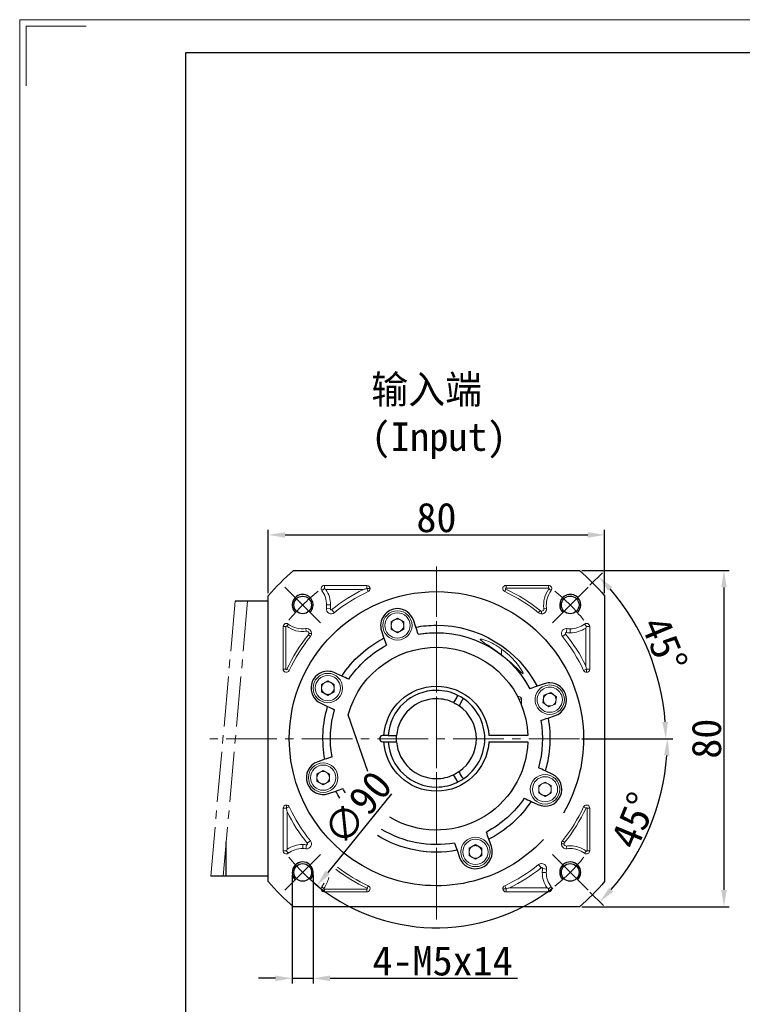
# Model space of a CAD drawing. Header units: millimetres. Extents: x 7456 to 8119, y -872 to -403.
# Tile 2 of 9: x 7456 to 7628, y -637 to -403. Entities that reach past the tile are written whole.
import ezdxf

# ---------------------------------------------------------------- set-up
doc = ezdxf.new("R2010")
doc.units = ezdxf.units.MM
doc.header["$PDSIZE"] = -5
doc.linetypes.add('ACAD_ISO10W100', pattern=[18, 12, -3, 0, -3])
doc.linetypes.add('点画线', pattern=[18, 12, -2, 2, -2])
doc.layers.get('0').update_dxf_attribs({"lineweight": 18})
doc.layers.get('Defpoints').update_dxf_attribs({"lineweight": 18})
for name, color, linetype, lineweight in [('7中心线层', 7, '点画线', 18), ('中性线', 1, 'ACAD_ISO10W100', 15), ('图框_外框线', 7, 'Continuous', 18), ('尺寸线', 7, 'Continuous', 25), ('尺寸线层', 3, 'Continuous', 18), ('粗实线', 7, 'Continuous', 40)]:
    doc.layers.add(name, color=color, linetype=linetype, lineweight=lineweight)
doc.styles.add('工程字', font='txt')
doc.dimstyles.new('ISO-25', dxfattribs={"dimtxt": 7, "dimasz": 4, "dimexe": 1.25, "dimexo": 0.625, "dimtad": 1, "dimtxsty": '工程字', "dimcen": 2, "dimdle": 8, "dimadec": 0, "dimazin": 0, "dimtfac": 1, "dimtmove": 0, "dimatfit": 3, "dimfxl": 1, "dimarcsym": 0})

# ---------------------------------------------------------------- blocks, each defined once
blk = doc.blocks.new('*D87')
at = {"layer": 'Defpoints', "color": 0}
for p in [(7594.99, -525.68), (7514.99, -540.16), (7594.99, -540.16)]:
    blk.add_point(p, dxfattribs=at)
at = {"layer": '尺寸线层', "color": 0, "lineweight": -2}
for p, q in [((7514.99, -539.53), (7514.99, -524.43)), ((7594.99, -539.53), (7594.99, -524.43)), ((7518.99, -525.68), (7590.99, -525.68))]:
    blk.add_line(p, q, dxfattribs=at)
at = {"layer": '尺寸线层', "color": 0}
for points in [[(7518.99, -525.02), (7518.99, -526.35), (7514.99, -525.68)], [(7590.99, -526.35), (7590.99, -525.02), (7594.99, -525.68)]]:
    blk.add_solid(points, dxfattribs=at)
at = {"layer": '尺寸线层', "color": 0, "insert": (7554.99, -521.56), "char_height": 7, "attachment_point": 5, "style": '工程字'}
blk.add_mtext('\\A1;80', dxfattribs=at)
blk = doc.blocks.new('*D88')
at = {"layer": 'Defpoints', "color": 0}
for p in [(7588.99, -534.16), (7588.99, -614.16), (7623.38, -614.16)]:
    blk.add_point(p, dxfattribs=at)
at = {"layer": '尺寸线层', "color": 0, "lineweight": -2}
for p, q in [((7589.61, -534.16), (7624.63, -534.16)), ((7623.38, -538.16), (7623.38, -610.16)), ((7589.61, -614.16), (7624.63, -614.16))]:
    blk.add_line(p, q, dxfattribs=at)
at = {"layer": '尺寸线层', "color": 0}
for points in [[(7624.04, -538.16), (7622.71, -538.16), (7623.38, -534.16)], [(7622.71, -610.16), (7624.04, -610.16), (7623.38, -614.16)]]:
    blk.add_solid(points, dxfattribs=at)
at = {"layer": '尺寸线层', "color": 0, "insert": (7619.25, -574.16), "char_height": 7, "attachment_point": 5, "rotation": 90, "style": '工程字'}
blk.add_mtext('\\A1;80', dxfattribs=at)
blk = doc.blocks.new('*D89')
at = {"layer": 'Defpoints', "color": 0}
for p in [(7583.38, -539.25), (7526.59, -609.07)]:
    blk.add_point(p, dxfattribs=at)
at = {"layer": '尺寸线层', "color": 0, "lineweight": -2}
blk.add_line((7544.29, -587.31), (7529.12, -605.97), dxfattribs=at)
blk.add_arc((7554.99, -574.16), 45, 229.2889, 307.9622, dxfattribs=at)
at = {"layer": '尺寸线层', "color": 0}
blk.add_solid([(7528.6, -605.55), (7529.63, -606.39), (7526.59, -609.07)], dxfattribs=at)
at = {"layer": '尺寸线层', "color": 0, "insert": (7536.22, -590.7), "char_height": 7, "attachment_point": 5, "rotation": 50.8805, "style": '工程字'}
blk.add_mtext('∅90', dxfattribs=at)
blk = doc.blocks.new('*D90')
at = {"layer": 'Defpoints', "color": 0}
for p in [(7591.05, -538.1), (7582.56, -546.58), (7607.69, -560.04), (7501.07, -574.16), (7588.99, -574.16)]:
    blk.add_point(p, dxfattribs=at)
at = {"layer": '尺寸线层', "color": 0, "lineweight": -2}
for p, q in [((7591.49, -537.65), (7594.45, -534.69)), ((7589.61, -574.16), (7610.8, -574.16))]:
    blk.add_line(p, q, dxfattribs=at)
blk.add_arc((7554.99, -574.16), 54.56, 4.2014, 40.7986, dxfattribs=at)
at = {"layer": '尺寸线层', "color": 0}
for points in [[(7596.78, -538.05), (7595.8, -538.96), (7593.57, -535.58)], [(7608.73, -570.19), (7610.07, -570.14), (7609.55, -574.16)]]:
    blk.add_solid(points, dxfattribs=at)
at = {"layer": '尺寸线层', "color": 0, "insert": (7609.2, -551.7), "char_height": 7, "attachment_point": 5, "rotation": 292.5, "style": '工程字'}
blk.add_mtext('45%%d', dxfattribs=at)
blk = doc.blocks.new('*D91')
at = {"layer": 'Defpoints', "color": 0}
for p in [(7501.07, -574.16), (7588.99, -574.16), (7582.56, -601.74), (7602.57, -601.63), (7591.05, -610.22)]:
    blk.add_point(p, dxfattribs=at)
at = {"layer": '尺寸线层', "color": 0, "lineweight": -2}
for p, q in [((7589.61, -574.16), (7611.18, -574.16)), ((7591.49, -610.66), (7594.72, -613.89))]:
    blk.add_line(p, q, dxfattribs=at)
blk.add_arc((7554.99, -574.16), 54.94, 319.1722, 355.8278, dxfattribs=at)
at = {"layer": '尺寸线层', "color": 0}
for points in [[(7610.45, -578.18), (7609.12, -578.13), (7609.93, -574.16)], [(7596.07, -609.63), (7597.05, -610.53), (7593.84, -613.01)]]:
    blk.add_solid(points, dxfattribs=at)
at = {"layer": '尺寸线层', "color": 0, "insert": (7601.94, -593.61), "char_height": 7, "attachment_point": 5, "rotation": 67.5, "style": '工程字'}
blk.add_mtext('45%%d', dxfattribs=at)
blk = doc.blocks.new('*D96')
at = {"layer": 'Defpoints', "color": 0}
for p in [(7520.67, -605.97), (7525.67, -605.97), (7525.67, -631.18)]:
    blk.add_point(p, dxfattribs=at)
at = {"layer": '尺寸线层', "color": 0, "lineweight": -2}
for p, q in [((7520.67, -606.6), (7520.67, -632.43)), ((7525.67, -606.6), (7525.67, -632.43)), ((7516.67, -631.18), (7512.67, -631.18)), ((7520.67, -631.18), (7525.67, -631.18)), ((7529.67, -631.18), (7574.26, -631.18))]:
    blk.add_line(p, q, dxfattribs=at)
at = {"layer": '尺寸线层', "color": 0}
for points in [[(7516.67, -631.85), (7516.67, -630.51), (7520.67, -631.18)], [(7529.67, -630.51), (7529.67, -631.85), (7525.67, -631.18)]]:
    blk.add_solid(points, dxfattribs=at)
at = {"layer": '尺寸线层', "color": 0, "insert": (7556.46, -627.06), "char_height": 7, "attachment_point": 5, "style": '工程字'}
blk.add_mtext('4-M5x14', dxfattribs=at)

msp = doc.modelspace()

# ---------------------------------------------------------------- linework, layer by layer
for p, q in [((7528.3231, -538.4594), (7527.7098, -538.9208)), ((7538.4258, -537.6919), (7528.3231, -537.6919)), ((7528.3231, -538.4594), (7528.3231, -537.6919)), ((7528.6746, -538.6408), (7537.6231, -538.6408)), ((7538.4258, -538.4594), (7538.4258, -537.6919)), ((7538.4258, -538.4594), (7539.1933, -538.4594)), ((7538.4258, -538.4594), (7538.7488, -539.1556)), ((7571.4897, -538.5802), (7571.2228, -539.1556)), ((7581.6485, -537.6919), (7571.5458, -537.6919)), ((7571.5458, -538.3261), (7571.5458, -537.6919)), ((7571.5458, -538.3261), (7581.6485, -538.3261)), ((7581.6485, -538.3261), (7581.6485, -537.6919)), ((7581.755, -538.5395), (7582.2618, -538.9208)), ((7529.7392, -543.2449), (7528.7991, -543.1154)), ((7528.8523, -542.3395), (7529.8012, -542.3395)), ((7530.0933, -543.4445), (7530.6908, -544.1817)), ((7580.5441, -543.202), (7581.1724, -543.1154)), ((7544.2071, -546.346), (7545.7071, -545.48)), ((7545.7071, -545.48), (7547.2071, -546.346)), ((7579.6801, -543.689), (7579.2808, -544.1817)), ((7580.0159, -543.808), (7580.0159, -544.4422)), ((7518.5183, -547.4967), (7518.5183, -557.5994)), ((7519.1525, -547.4967), (7518.5183, -547.4967)), ((7519.1525, -557.5994), (7519.1525, -547.4967)), ((7519.3659, -547.3902), (7519.7472, -546.8834)), ((7524.0284, -548.601), (7523.9419, -547.9727)), ((7544.2071, -548.0781), (7544.2071, -546.346)), ((7545.7071, -548.9441), (7544.2071, -548.0781)), ((7547.2071, -548.0781), (7545.7071, -548.9441)), ((7547.2071, -546.346), (7547.2071, -548.0781)), ((7554.9858, -548.9431), (7554.9858, -547.1594)), ((7585.9002, -548.9127), (7586.0297, -547.9727)), ((7586.8056, -548.0259), (7586.8056, -548.9748)), ((7590.6858, -547.4967), (7590.2244, -546.8834)), ((7590.5044, -547.8482), (7590.5044, -556.7966)), ((7590.6858, -547.4967), (7591.4533, -547.4967)), ((7591.4533, -557.5994), (7591.4533, -547.4967)), ((7524.5154, -549.465), (7525.0082, -549.8643)), ((7524.6344, -549.1293), (7525.2686, -549.1293)), ((7554.9858, -549.6594), (7554.9858, -551.1594)), ((7585.7006, -549.2669), (7584.9634, -549.8643)), ((7570.4858, -554.2147), (7570.4858, -552.8352)), ((7519.1525, -557.5994), (7518.5183, -557.5994)), ((7590.6858, -557.5994), (7589.9896, -557.9223)), ((7590.6858, -557.5994), (7591.4533, -557.5994)), ((7590.6858, -557.5994), (7590.6858, -558.3668)), ((7519.4067, -557.6554), (7519.982, -557.9223)), ((7527.656, -561.2487), (7529.156, -560.3827)), ((7527.656, -562.9808), (7527.656, -561.2487)), ((7529.156, -560.3827), (7530.656, -561.2487)), ((7530.656, -561.2487), (7530.656, -562.9808)), ((7529.156, -563.8468), (7527.656, -562.9808)), ((7530.656, -562.9808), (7529.156, -563.8468)), ((7574.3007, -564.1594), (7574.6108, -564.1594)), ((7580.3323, -565.542), (7580.5599, -563.825)), ((7580.5599, -563.825), (7582.1607, -563.1636)), ((7582.1607, -563.1636), (7583.5339, -564.2193)), ((7583.5339, -564.2193), (7583.3062, -565.9363)), ((7574.6117, -564.7844), (7575.2358, -564.7844)), ((7575.2358, -566.2222), (7575.2358, -564.7844)), ((7581.7054, -566.5977), (7580.3323, -565.542)), ((7583.3062, -565.9363), (7581.7054, -566.5977)), ((7526.5385, -582.572), (7528.0385, -581.706)), ((7526.5385, -584.3041), (7526.5385, -582.572)), ((7528.0385, -581.706), (7529.5385, -582.572)), ((7529.5385, -582.572), (7529.5385, -584.3041)), ((7528.0385, -585.1701), (7526.5385, -584.3041)), ((7529.5385, -584.3041), (7528.0385, -585.1701)), ((7579.3156, -585.3379), (7580.8156, -584.4719)), ((7579.3156, -587.07), (7579.3156, -585.3379)), ((7580.8156, -584.4719), (7582.3156, -585.3379)), ((7582.3156, -585.3379), (7582.3156, -587.07)), ((7580.8156, -587.936), (7579.3156, -587.07)), ((7582.3156, -587.07), (7580.8156, -587.936)), ((7519.2858, -590.7193), (7519.2858, -589.9519)), ((7519.2858, -590.7193), (7519.982, -590.3964)), ((7590.5649, -590.6633), (7589.9896, -590.3964)), ((7518.5183, -590.7193), (7518.5183, -600.822)), ((7519.2858, -590.7193), (7518.5183, -590.7193)), ((7519.4672, -600.4705), (7519.4672, -591.5221)), ((7590.819, -590.7193), (7591.4533, -590.7193)), ((7590.819, -590.7193), (7590.819, -600.822)), ((7591.4533, -600.822), (7591.4533, -590.7193)), ((7554.9858, -598.6594), (7554.9858, -597.1594)), ((7523.166, -600.2928), (7523.166, -599.3439)), ((7524.0713, -599.406), (7523.9419, -600.346)), ((7524.271, -599.0518), (7525.0082, -598.4544)), ((7562.7645, -600.2406), (7564.2645, -599.3746)), ((7564.2645, -599.3746), (7565.7645, -600.2406)), ((7585.3372, -599.1894), (7584.7029, -599.1894)), ((7585.4561, -598.8537), (7584.9634, -598.4544)), ((7585.9432, -599.7177), (7586.0297, -600.346)), ((7519.2858, -600.822), (7518.5183, -600.822)), ((7519.2858, -600.822), (7519.7472, -601.4353)), ((7562.7645, -601.9727), (7562.7645, -600.2406)), ((7564.2645, -602.8387), (7562.7645, -601.9727)), ((7565.7645, -601.9727), (7564.2645, -602.8387)), ((7565.7645, -600.2406), (7565.7645, -601.9727)), ((7590.6057, -600.9285), (7590.2244, -601.4353)), ((7590.819, -600.822), (7591.4533, -600.822)), ((7579.8782, -604.8742), (7579.2808, -604.137)), ((7581.1193, -605.9792), (7580.1704, -605.9792)), ((7580.2324, -605.0738), (7581.1724, -605.2033)), ((7538.4819, -609.7385), (7538.7488, -609.1631)), ((7571.5458, -609.8594), (7571.2228, -609.1631)), ((7528.2166, -609.7792), (7527.7098, -609.3979)), ((7528.3231, -609.9926), (7528.3231, -610.6268)), ((7538.4258, -609.9926), (7528.3231, -609.9926)), ((7528.3231, -610.6268), (7538.4258, -610.6268)), ((7538.4258, -609.9926), (7538.4258, -610.6268)), ((7571.5458, -609.8594), (7570.7783, -609.8594)), ((7571.5458, -609.8594), (7571.5458, -610.6268)), ((7571.5458, -610.6268), (7581.6485, -610.6268)), ((7581.2969, -609.6779), (7572.3485, -609.6779)), ((7581.6485, -609.8594), (7582.2618, -609.3979)), ((7581.6485, -609.8594), (7581.6485, -610.6268))]:
    msp.add_line(p, q)
for centre, radius, start, end in [((7528.3231, -538.4594), 0.7675, 90, 216.957666), ((7523.166, -542.3395), 6.6352, 0, 33.879326), ((7554.9858, -574.1594), 39.5352, 116.051014, 129.022628), ((7538.4258, -538.4594), 0.7675, 0, 90), ((7538.4258, -538.4594), 0.7675, 294.884935, 0), ((7571.5458, -538.4594), 0.7675, 90, 245.115065), ((7554.9858, -574.1594), 39.2206, 50.977372, 65.115066), ((7586.8056, -542.3395), 6.3206, 143.042334, 187.842188), ((7581.6485, -538.4594), 0.7675, 323.042334, 90), ((7529.9557, -543.2747), 1.1675, 172.157812, 309.022628), ((7523.166, -542.3395), 6.6352, 352.157812, 0), ((7580.0159, -543.2747), 1.1675, 270, 7.842188), ((7545.7071, -547.2121), 3, 90, 270), ((7545.7071, -547.2121), 1.5, 120, 180), ((7545.7071, -547.2121), 1.5, 90, 120), ((7545.7071, -547.2121), 3, 270, 90), ((7545.7071, -547.2121), 1.5, 60, 90), ((7580.0159, -543.2747), 1.1675, 230.977372, 270), ((7519.2858, -547.4967), 0.7675, 90, 180), ((7519.2858, -547.4967), 0.7675, 53.042334, 90), ((7523.166, -542.3395), 6.3206, 233.042334, 277.842188), ((7524.1012, -549.1293), 1.1675, 90, 97.842188), ((7524.1012, -549.1293), 1.1675, 0, 90), ((7545.7071, -547.2121), 1.5, 180, 240), ((7545.7071, -547.2121), 1.5, 300, 0), ((7585.8704, -549.1293), 1.1675, 90, 219.022628), ((7585.8704, -549.1293), 1.1675, 82.157812, 90), ((7586.8056, -542.3395), 6.6352, 270, 303.879326), ((7590.6858, -547.4967), 0.7675, 90, 126.957666), ((7590.6858, -547.4967), 0.7675, 0, 90), ((7554.9858, -574.1594), 39.2206, 140.977372, 155.115066), ((7524.1012, -549.1293), 1.1675, 320.977372, 0), ((7545.7071, -547.2121), 1.5, 240, 270), ((7545.7071, -547.2121), 1.5, 270, 300), ((7554.9858, -574.1594), 39.5352, 26.051014, 39.022628), ((7586.8056, -542.3395), 6.6352, 262.157812, 270), ((7519.2858, -557.5994), 0.7675, 180, 335.115065), ((7590.6858, -557.5994), 0.7675, 270, 0), ((7529.156, -562.1147), 3, 90, 270), ((7529.156, -562.1147), 3, 270, 90), ((7590.6858, -557.5994), 0.7675, 204.884935, 270), ((7529.156, -562.1147), 1.5, 120, 180), ((7529.156, -562.1147), 1.5, 180, 240), ((7529.156, -562.1147), 1.5, 90, 120), ((7529.156, -562.1147), 1.5, 60, 90), ((7529.156, -562.1147), 1.5, 300, 0), ((7581.9331, -564.8807), 3, 22.448281, 202.448281), ((7529.156, -562.1147), 1.5, 240, 270), ((7529.156, -562.1147), 1.5, 270, 300), ((7574.6108, -564.7844), 0.625, 0, 90), ((7581.9331, -564.8807), 3, 202.448281, 22.448281), ((7581.9331, -564.8807), 1.5, 52.448281, 112.448281), ((7581.9331, -564.8807), 1.5, 22.448281, 52.448281), ((7581.9331, -564.8807), 1.5, 352.448281, 22.448281), ((7581.9331, -564.8807), 1.5, 172.448281, 202.448281), ((7581.9331, -564.8807), 1.5, 202.448281, 232.448281), ((7581.9331, -564.8807), 1.5, 232.448281, 292.448281), ((7581.9331, -564.8807), 1.5, 292.448281, 352.448281), ((7528.0385, -583.438), 3, 90, 270), ((7528.0385, -583.438), 3, 270, 90), ((7528.0385, -583.438), 1.5, 120, 180), ((7528.0385, -583.438), 1.5, 90, 120), ((7528.0385, -583.438), 1.5, 60, 90), ((7580.8156, -586.204), 3, 90, 270), ((7580.8156, -586.204), 3, 270, 90), ((7528.0385, -583.438), 1.5, 180, 240), ((7528.0385, -583.438), 1.5, 240, 270), ((7528.0385, -583.438), 1.5, 270, 300), ((7528.0385, -583.438), 1.5, 300, 0), ((7580.8156, -586.204), 1.5, 120, 180), ((7580.8156, -586.204), 1.5, 90, 120), ((7580.8156, -586.204), 1.5, 60, 90), ((7580.8156, -586.204), 1.5, 180, 240), ((7580.8156, -586.204), 1.5, 240, 270), ((7580.8156, -586.204), 1.5, 270, 300), ((7580.8156, -586.204), 1.5, 300, 0), ((7519.2858, -590.7193), 0.7675, 90, 180), ((7519.2858, -590.7193), 0.7675, 24.884935, 90), ((7590.6858, -590.7193), 0.7675, 90, 155.115065), ((7590.6858, -590.7193), 0.7675, 0, 90), ((7554.9858, -574.1594), 39.5352, 206.051014, 219.022628), ((7554.9858, -574.1594), 39.2206, 320.977372, 335.115066), ((7523.166, -605.9792), 6.6352, 90, 123.879326), ((7523.166, -605.9792), 6.6352, 82.157812, 90), ((7524.1012, -599.1894), 1.1675, 262.157812, 39.022628), ((7564.2645, -601.1066), 3, 90, 270), ((7564.2645, -601.1066), 1.5, 90, 120), ((7564.2645, -601.1066), 3, 270, 90), ((7564.2645, -601.1066), 1.5, 60, 90), ((7585.8704, -599.1894), 1.1675, 140.977372, 180), ((7585.8704, -599.1894), 1.1675, 180, 277.842188), ((7586.8056, -605.9792), 6.3206, 90, 97.842188), ((7586.8056, -605.9792), 6.3206, 53.042334, 90), ((7519.2858, -600.822), 0.7675, 180, 306.957666), ((7564.2645, -601.1066), 1.5, 120, 180), ((7564.2645, -601.1066), 1.5, 180, 240), ((7564.2645, -601.1066), 1.5, 300, 0), ((7590.6858, -600.822), 0.7675, 233.042334, 0), ((7564.2645, -601.1066), 1.5, 240, 270), ((7564.2645, -601.1066), 1.5, 270, 300), ((7580.0159, -605.044), 1.1675, 90, 129.022628), ((7580.0159, -605.044), 1.1675, 352.157812, 90), ((7554.9858, -574.1594), 39.2206, 232.404245, 245.115066), ((7554.9858, -574.1594), 39.5352, 296.051014, 309.022628), ((7586.8056, -605.9792), 6.6352, 172.157812, 180), ((7586.8056, -605.9792), 6.6352, 180, 213.879326), ((7523.166, -605.9792), 6.3206, 323.042334, 348.620522), ((7538.4258, -609.8594), 0.7675, 270, 65.115065), ((7571.5458, -609.8594), 0.7675, 114.884935, 180), ((7528.3231, -609.8594), 0.7675, 143.042334, 270), ((7571.5458, -609.8594), 0.7675, 180, 270), ((7581.6485, -609.8594), 0.7675, 270, 36.957666)]:
    msp.add_arc(centre, radius, start, end)
at = {"extrusion": (0, 0, -1)}
for centre, radius, start, end in [((-7523.166, -542.3395), 5.6863, 143.042334, 180), ((-7554.9858, -574.1594), 38.5863, 50.977372, 65.115066), ((-7554.9858, -574.1594), 38.5863, 114.884934, 129.022628), ((-7586.8056, -542.3395), 5.6863, 352.157812, 36.957666), ((-7523.166, -542.3395), 5.6863, 180, 187.842188), ((-7580.0159, -543.2747), 0.5333, 172.157812, 270), ((-7545.7071, -547.2121), 3.5, 270, 90), ((-7545.7071, -547.2121), 3.5, 90, 270), ((-7545.7071, -547.2121), 1.5, 120, 180), ((-7580.0159, -543.2747), 0.5333, 270, 309.022628), ((-7523.166, -542.3395), 5.6863, 262.157812, 306.957666), ((-7586.8056, -542.3395), 5.6863, 270, 277.842188), ((-7586.8056, -542.3395), 5.6863, 233.042334, 270), ((-7554.9858, -574.1594), 38.5863, 24.884934, 39.022628), ((-7524.1012, -549.1293), 0.5333, 82.157812, 90), ((-7524.1012, -549.1293), 0.5333, 90, 180), ((-7524.1012, -549.1293), 0.5333, 180, 219.022628), ((-7554.9858, -574.1594), 38.5863, 140.977372, 155.115066), ((-7529.156, -562.1147), 3.5, 270, 90), ((-7529.156, -562.1147), 3.5, 90, 270), ((-7529.156, -562.1147), 1.5, 120, 180), ((-7581.9331, -564.8807), 3.5, 337.551719, 157.551719), ((-7581.9331, -564.8807), 3.5, 157.551719, 337.551719), ((-7581.9331, -564.8807), 1.5, 7.551719, 67.551719), ((-7528.0385, -583.438), 3.5, 270, 90), ((-7528.0385, -583.438), 3.5, 90, 270), ((-7528.0385, -583.438), 1.5, 120, 180), ((-7580.8156, -586.204), 3.5, 270, 90), ((-7580.8156, -586.204), 3.5, 90, 270), ((-7580.8156, -586.204), 1.5, 120, 180), ((-7554.9858, -574.1594), 38.5863, 320.977372, 335.115066), ((-7554.9858, -574.1594), 38.5863, 204.884934, 219.022628), ((-7564.2645, -601.1066), 3.5, 270, 90), ((-7564.2645, -601.1066), 3.5, 90, 270), ((-7585.8704, -599.1894), 0.5333, 0, 39.022628), ((-7585.8704, -599.1894), 0.5333, 270, 0), ((-7585.8704, -599.1894), 0.5333, 262.157812, 270), ((-7523.166, -605.9792), 5.6863, 53.042334, 90), ((-7523.166, -605.9792), 5.6863, 90, 97.842188), ((-7564.2645, -601.1066), 1.5, 120, 180), ((-7586.8056, -605.9792), 5.6863, 82.157812, 90), ((-7586.8056, -605.9792), 5.6863, 90, 126.957666), ((-7554.9858, -574.1594), 38.5863, 230.977372, 245.115066), ((-7554.9858, -574.1594), 38.5863, 294.884934, 307.549344), ((-7586.8056, -605.9792), 5.6863, 0, 7.842188), ((-7586.8056, -605.9792), 5.6863, 323.042334, 0), ((-7523.166, -605.9792), 5.6863, 206.781655, 216.957666)]:
    msp.add_arc(centre, radius, start, end, dxfattribs=at)
for points in [[(7528.6746, -538.6408), (7528.5611, -538.5803), (7528.4442, -538.5198), (7528.3231, -538.4594)], [(7537.6231, -538.6408), (7537.885, -538.5802), (7538.1523, -538.5197), (7538.4258, -538.4594)], [(7581.6485, -538.3261), (7581.6989, -538.3454), (7581.7996, -538.3839), (7581.7699, -538.4876), (7581.755, -538.5395)], [(7590.5044, -547.8482), (7590.5649, -547.7347), (7590.6254, -547.6178), (7590.6858, -547.4967)], [(7590.5044, -556.7966), (7590.565, -557.0585), (7590.6254, -557.3259), (7590.6858, -557.5994)], [(7519.4672, -591.5221), (7519.4066, -591.2602), (7519.3461, -590.9928), (7519.2858, -590.7193)], [(7519.4672, -600.4705), (7519.4067, -600.584), (7519.3462, -600.7009), (7519.2858, -600.822)], [(7590.819, -600.822), (7590.7998, -600.8724), (7590.7612, -600.9732), (7590.6575, -600.9434), (7590.6057, -600.9285)], [(7528.3231, -609.9926), (7528.2727, -609.9733), (7528.1719, -609.9348), (7528.2017, -609.8311), (7528.2166, -609.7792)], [(7572.3485, -609.6779), (7572.0866, -609.7385), (7571.8193, -609.799), (7571.5458, -609.8594)], [(7581.2969, -609.6779), (7581.4104, -609.7384), (7581.5274, -609.7989), (7581.6485, -609.8594)]]:
    msp.add_open_spline(points, degree=3)
for points, knots in [([(7571.4897, -538.5802), (7571.4638, -538.5599), (7571.4167, -538.5229), (7571.4097, -538.4293), (7571.4554, -538.3474), (7571.5137, -538.3336), (7571.5458, -538.3261)], [0, 0, 0, 0, 0.27455379, 0.49999991, 0.72539698, 1, 1, 1, 1]), ([(7530.0933, -543.4445), (7530.0518, -543.4664), (7529.9741, -543.5073), (7529.844, -543.473), (7529.7472, -543.3794), (7529.742, -543.2918), (7529.7392, -543.2449)], [0, 0, 0, 0, 0.26726212, 0.50000021, 0.73268319, 1, 1, 1, 1]), ([(7519.1525, -547.4967), (7519.1697, -547.4487), (7519.1942, -547.38), (7519.2955, -547.3562), (7519.34, -547.3777), (7519.3659, -547.3902)], [0, 0, 0, 0, 0.49061274, 0.70344526, 1, 1, 1, 1]), ([(7570.4858, -552.8353), (7569.3004, -551.9737), (7567.9925, -551.258), (7565.9679, -550.449), (7565.338, -550.365), (7565.4399, -550.7531), (7566.142, -551.2114), (7568.1029, -552.4899), (7569.3282, -553.315), (7570.4858, -554.2147)], [0, 0, 0, 0, 0.25, 0.25, 0.5, 0.5, 0.75, 0.75, 1, 1, 1, 1]), ([(7585.7006, -549.2669), (7585.6789, -549.2254), (7585.6384, -549.1478), (7585.679, -548.9821), (7585.8083, -548.9048), (7585.8903, -548.9119), (7585.9002, -548.9127)], [0, 0, 0, 0, 0.27078281, 0.50658679, 0.94037462, 1, 1, 1, 1]), ([(7570.4858, -554.2147), (7571.7692, -555.212), (7572.9574, -556.2895), (7574.4057, -557.695), (7574.8421, -558.1351), (7575.4586, -558.6793), (7575.62, -558.746), (7575.5376, -558.3561), (7575.3204, -557.9472), (7574.7099, -557.0148), (7574.3216, -556.4954), (7572.9547, -554.8889), (7571.8024, -553.7924), (7570.4858, -552.8353)], [0, 0, 0, 0, 0.25, 0.25, 0.375, 0.375, 0.5, 0.5, 0.625, 0.625, 0.75, 0.75, 1, 1, 1, 1]), ([(7519.4067, -557.6554), (7519.3863, -557.6813), (7519.3493, -557.7285), (7519.2558, -557.7354), (7519.1738, -557.6898), (7519.1601, -557.6314), (7519.1525, -557.5994)], [0, 0, 0, 0, 0.27455388, 0.50000007, 0.72538872, 1, 1, 1, 1]), ([(7590.5649, -590.6633), (7590.6017, -590.6267), (7590.6618, -590.567), (7590.7916, -590.6154), (7590.8093, -590.6825), (7590.819, -590.7193)], [0, 0, 0, 0, 0.41547853, 0.67867291, 1, 1, 1, 1]), ([(7524.271, -599.0518), (7524.2928, -599.0934), (7524.3337, -599.1711), (7524.2994, -599.3012), (7524.2058, -599.3979), (7524.1182, -599.4032), (7524.0713, -599.406)], [0, 0, 0, 0, 0.26726212, 0.50000021, 0.73268319, 1, 1, 1, 1]), ([(7579.8782, -604.8742), (7579.9226, -604.8513), (7580.0183, -604.8019), (7580.2057, -604.8818), (7580.2232, -605.0073), (7580.2324, -605.0738)], [0, 0, 0, 0, 0.28901626, 0.62336644, 1, 1, 1, 1]), ([(7538.4819, -609.7385), (7538.5078, -609.7588), (7538.5549, -609.7958), (7538.5618, -609.8894), (7538.5162, -609.9713), (7538.4579, -609.9851), (7538.4258, -609.9926)], [0, 0, 0, 0, 0.27455388, 0.50000007, 0.72538872, 1, 1, 1, 1])]:
    msp.add_open_spline(points, degree=3, knots=knots)
at = {"layer": '7中心线层'}
for p, q in [((7554.9858, -617.1753), (7554.9858, -531.7355)), ((7554.9858, -612.1594), (7554.9858, -536.1594)), ((7527.4086, -546.5822), (7518.9233, -538.0969)), ((7582.563, -546.5822), (7591.0482, -538.0969)), ((7507.0999, -541.4094), (7501.297, -606.9094)), ((7510.0653, -541.4094), (7504.2625, -606.9094)), ((7588.9858, -574.1594), (7501.0723, -574.1594)), ((7527.4086, -601.7365), (7518.9233, -610.2218)), ((7582.563, -601.7365), (7591.0482, -610.2218))]:
    msp.add_line(p, q, dxfattribs=at)
for start, end in [(128.745477, 141.242041), (38.757959, 51.254523)]:
    msp.add_arc((7554.9858, -574.1594), 45, start, end, dxfattribs=at)
at = {"layer": '中性线', "color": 7}
for start, end in [(218.757959, 231.254523), (308.745477, 321.242041)]:
    msp.add_arc((7554.9858, -574.1594), 45, start, end, dxfattribs=at)
at = {"layer": '图框_外框线', "color": 3}
msp.add_lwpolyline([(7455.8505, -871.6639), (8118.5104, -871.6639), (8118.5104, -403.0687), (7455.8505, -403.0687)], close=True, dxfattribs=at)
msp.add_lwpolyline([(7457.4283, -418.8463), (7457.4283, -404.6465), (7471.6282, -404.6465)], dxfattribs=at)
at = {"layer": '图框_外框线', "color": 3, "lineweight": 25}
msp.add_lwpolyline([(7495.2946, -863.7751), (8110.6216, -863.7751), (8110.6216, -410.9575), (7495.2946, -410.9575)], close=True, dxfattribs=at)
at = {"layer": '尺寸线'}
for centre, start, end in [((7523.1591, -542.3396), 315.093566, 227.009856), ((7586.8056, -542.3326), 313.002625, 225.093677), ((7523.166, -605.9861), 317.009856, 224.906323), ((7586.8125, -605.9792), 314.906434, 223.002625)]:
    msp.add_arc(centre, 2.5, start, end, dxfattribs=at)
at = {"layer": '粗实线', "linetype": 'Continuous', "lineweight": 30}
for p, q in [((7520.9821, -534.1594), (7588.9895, -534.1594)), ((7514.9858, -574.1594), (7514.9858, -540.1557)), ((7594.9858, -540.1557), (7594.9858, -608.163)), ((7514.9858, -541.4093), (7507.0999, -541.4094)), ((7550.0745, -547.6098), (7549.4892, -545.9098)), ((7541.925, -548.5143), (7542.5104, -550.2143)), ((7532.476, -559.2493), (7530.8465, -558.4895)), ((7580.6308, -561.0986), (7578.9308, -561.6839)), ((7559.8235, -564.2802), (7559.361, -565.0813)), ((7527.4655, -565.74), (7529.095, -566.4998)), ((7561.1225, -565.0302), (7560.66, -565.8313)), ((7538.66, -581.9633), (7533.9949, -568.4633)), ((7581.5354, -569.2481), (7583.2353, -568.6627)), ((7542.5083, -573.4094), (7542.2358, -573.4094)), ((7544.0114, -573.4094), (7544.9364, -573.4094)), ((7576.7229, -573.4094), (7567.4633, -573.4094)), ((7514.9858, -608.163), (7514.9858, -574.1594)), ((7542.2358, -574.9094), (7542.5083, -574.9094)), ((7544.0114, -574.9094), (7544.9364, -574.9094)), ((7567.4633, -574.9094), (7576.7229, -574.9094)), ((7594.9858, -577.1256), (7594.9858, -608.163)), ((7528.4362, -579.0706), (7526.7362, -579.656)), ((7559.8235, -584.0385), (7559.361, -583.2374)), ((7561.1225, -583.2885), (7560.66, -582.4874)), ((7582.506, -582.5787), (7580.8765, -581.8189)), ((7529.3408, -587.2201), (7531.0408, -586.6348)), ((7577.4956, -589.0694), (7579.1251, -589.8292)), ((7504.9862, -606.9094), (7504.9862, -598.7406)), ((7568.0466, -599.8044), (7567.4612, -598.1044)), ((7559.8971, -600.7089), (7560.4824, -602.4089)), ((7505.1862, -606.9094), (7501.2833, -606.9094)), ((7514.9858, -606.9094), (7505.1862, -606.9094)), ((7588.9895, -614.1594), (7520.9821, -614.1594))]:
    msp.add_line(p, q, dxfattribs=at)
for centre in [(7523.1625, -542.343), (7586.8021, -542.3361), (7523.1694, -605.9826), (7586.8091, -605.9757)]:
    msp.add_circle(centre, 2.1, dxfattribs=at)
at = {"layer": '粗实线', "linetype": 'Continuous', "lineweight": 30, "extrusion": (0, 0, -1)}
for radius, start, end in [(52.5, 40.367594, 49.632406), (52.5, 130.367594, 139.632406), (35, 0, 180), (27, 79.519624, 90), (25.2162, 80.127274, 151.872726), (27, 90, 152.480376), (27, 33.519624, 62.480376), (25.2162, 80.127274, 90), (21.75, 15.182088, 178.023892), (25.2162, 34.127274, 61.872726), (12.5, 3.439813, 176.560187), (27, 349.519624, 16.480376), (25.2162, 350.127274, 15.872726), (27, 169.519624, 196.480376), (25.2162, 170.127274, 195.872726), (35, 223.321952, 0), (12.5, 183.439813, 356.560187), (21.75, 181.976108, 300.711961), (35, 180, 210.390776), (27, 328.295832, 332.480376), (25.2162, 329.170251, 331.872726), (25.2162, 214.127274, 241.872726), (27, 213.519624, 242.480376), (27, 259.519624, 301.325247), (25.2162, 260.127274, 301.145548), (52.5, 310.367594, 319.632406), (52.5, 220.367594, 229.632406)]:
    msp.add_arc((-7554.9858, -574.1594), radius, start, end, dxfattribs=at)
at = {"layer": '粗实线', "linetype": 'Continuous', "lineweight": 30}
for centre, radius, start, end in [((7545.7071, -547.2121), 4, 90, 199), ((7545.7071, -547.2121), 4, 19, 90), ((7529.156, -562.1147), 4, 90, 245), ((7529.156, -562.1147), 4, 65, 90), ((7581.9331, -564.8807), 4, 90, 109), ((7581.9331, -564.8807), 4, 289, 90), ((7554.9858, -574.1594), 11.5, 90, 176.260665), ((7554.9858, -574.1594), 11.5, 63.739335, 90), ((7554.9858, -574.1594), 11.5, 55.805735, 63.741718), ((7554.9858, -574.1594), 11.5, 303.739335, 56.260665), ((7554.9858, -574.1594), 9.5, 90, 175.471937), ((7554.9858, -574.1594), 9.5, 64.528063, 90), ((7554.9858, -574.1594), 9.5, 304.528063, 55.471937), ((7542.2358, -574.1594), 0.75, 90, 270), ((7554.9858, -574.1594), 11.5, 183.739335, 270), ((7554.9858, -574.1594), 9.5, 184.528063, 270), ((7528.0385, -583.438), 4, 109, 289), ((7554.9858, -574.1594), 9.5, 270, 295.471937), ((7580.8156, -586.204), 4, 245, 65), ((7554.9858, -574.1594), 11.5, 270, 296.260665), ((7554.9858, -574.1594), 11.5, 296.371504, 303.202272), ((7564.2645, -601.1066), 4, 199, 19)]:
    msp.add_arc(centre, radius, start, end, dxfattribs=at)
for points in [[(7550.6622, -549.3166), (7550.4662, -548.7472), (7550.2703, -548.1783), (7550.0745, -547.6098)], [(7542.5104, -550.2143), (7542.7061, -550.7828), (7542.902, -551.3517), (7543.0981, -551.9211)], [(7534.112, -560.0122), (7533.5662, -559.7577), (7533.0209, -559.5034), (7532.476, -559.2493)], [(7578.9308, -561.6839), (7578.3623, -561.8797), (7577.7934, -562.0756), (7577.224, -562.2716)], [(7560.074, -563.8463), (7559.9905, -563.9909), (7559.907, -564.1356), (7559.8235, -564.2802)], [(7561.3731, -564.5963), (7561.2896, -564.7409), (7561.206, -564.8856), (7561.1225, -565.0302)], [(7529.095, -566.4998), (7529.6399, -566.7539), (7530.1852, -567.0082), (7530.731, -567.2627)], [(7559.361, -565.0813), (7559.2645, -565.2485), (7559.168, -565.4156), (7559.0714, -565.5828)], [(7560.66, -565.8313), (7560.5635, -565.9985), (7560.467, -566.1656), (7560.3705, -566.3328)], [(7579.8286, -569.8358), (7580.398, -569.6397), (7580.9669, -569.4438), (7581.5354, -569.2481)], [(7543.5103, -573.4094), (7543.6773, -573.4094), (7543.8443, -573.4094), (7544.0114, -573.4094)], [(7544.9364, -573.4094), (7545.1294, -573.4094), (7545.3224, -573.4094), (7545.5154, -573.4094)], [(7545.5154, -574.9094), (7545.476, -574.4112), (7545.476, -573.9075), (7545.5154, -573.4094)], [(7543.5103, -574.9094), (7543.6773, -574.9094), (7543.8443, -574.9094), (7544.0114, -574.9094)], [(7544.9364, -574.9094), (7545.1294, -574.9094), (7545.3224, -574.9094), (7545.5154, -574.9094)], [(7530.143, -578.4829), (7529.5736, -578.679), (7529.0047, -578.8749), (7528.4362, -579.0706)], [(7580.8765, -581.8189), (7580.3316, -581.5648), (7579.7863, -581.3105), (7579.2406, -581.056)], [(7560.3705, -581.9859), (7559.9588, -582.2692), (7559.5226, -582.521), (7559.0714, -582.7359)], [(7559.361, -583.2374), (7559.2645, -583.0703), (7559.168, -582.9031), (7559.0714, -582.7359)], [(7560.66, -582.4874), (7560.5635, -582.3203), (7560.467, -582.1531), (7560.3705, -581.9859)], [(7561.3731, -583.7224), (7561.2896, -583.5778), (7561.206, -583.4331), (7561.1225, -583.2885)], [(7560.074, -584.4724), (7559.9905, -584.3278), (7559.907, -584.1831), (7559.8235, -584.0385)], [(7531.0408, -586.6348), (7531.6092, -586.439), (7532.1781, -586.2431), (7532.7475, -586.0471)], [(7575.8596, -588.3065), (7576.4054, -588.561), (7576.9507, -588.8153), (7577.4956, -589.0694)], [(7567.4612, -598.1044), (7567.2655, -597.5359), (7567.0696, -596.967), (7566.8735, -596.3976)], [(7559.3094, -599.0021), (7559.5054, -599.5715), (7559.7013, -600.1404), (7559.8971, -600.7089)]]:
    msp.add_open_spline(points, degree=3, dxfattribs=at)
for points, knots in [([(7559.0714, -565.5828), (7559.2967, -565.6901), (7559.5177, -565.8062), (7559.9507, -566.0561), (7560.1629, -566.1899), (7560.3705, -566.3328)], [0, 0, 0, 0, 0.5, 0.5, 1, 1, 1, 1]), ([(7543.5126, -573.4094), (7543.508, -573.4094), (7543.491, -573.4094), (7543.417, -573.4094), (7543.3613, -573.4094), (7543.2216, -573.4094), (7543.1357, -573.4094), (7542.946, -573.4094), (7542.8394, -573.4094), (7542.6575, -573.4094), (7542.5827, -573.4094), (7542.5083, -573.4094)], [0, 0, 0, 0, 0.21440062, 0.21440062, 0.42878771, 0.42878771, 0.64338873, 0.64338873, 0.85842116, 0.85842116, 1, 1, 1, 1]), ([(7542.5083, -574.9094), (7542.6206, -574.9094), (7542.7345, -574.9094), (7542.9464, -574.9094), (7543.0474, -574.9094), (7543.2227, -574.9094), (7543.2994, -574.9094), (7543.4181, -574.9094), (7543.4618, -574.9094), (7543.5016, -574.9094), (7543.5149, -574.9094), (7543.5097, -574.9094)], [0, 0, 0, 0, 0.21545107, 0.21545107, 0.43091105, 0.43091105, 0.6462228, 0.6462228, 0.86113777, 0.86113777, 1, 1, 1, 1])]:
    msp.add_open_spline(points, degree=3, knots=knots, dxfattribs=at)

# ---------------------------------------------------------------- texts
at = {"layer": '尺寸线', "color": 0, "linetype": 'ByBlock', "insert": (7539.487, -487.6637), "char_height": 6.75, "width": 50.697754, "attachment_point": 1, "style": '工程字'}
msp.add_mtext('输入端(Input)', dxfattribs=at)

# ---------------------------------------------------------------- dimensions: what is measured, and where the dimension line sits
at = {"layer": '尺寸线层'}
dim = msp.add_linear_dim(base=(7594.9858, -525.6833), p1=(7514.9858, -540.1557), p2=(7594.9858, -540.1557), dimstyle='ISO-25', override={"dimsah": 1, "dimtolj": 1}, dxfattribs=at)
dim.commit()
dim.dimension.update_dxf_attribs({"geometry": '*D87', "text_midpoint": (7554.9858, -521.5583)})
dim = msp.add_linear_dim(base=(7623.3782, -614.1594), p1=(7588.9895, -534.1594), p2=(7588.9895, -614.1594), angle=90, dimstyle='ISO-25', override={"dimsah": 1, "dimtolj": 1}, dxfattribs=at)
dim.commit()
dim.dimension.update_dxf_attribs({"geometry": '*D88', "text_midpoint": (7619.2532, -574.1594)})
for base, line1, line2, picture, middle in [((7607.6881, -560.0378), ((7582.563, -546.5822), (7591.0482, -538.0969)), ((7588.9858, -574.1594), (7501.0723, -574.1594)), '*D90', (7609.205, -551.701)), ((7602.5676, -601.6307), ((7588.9858, -574.1594), (7501.0723, -574.1594)), ((7582.563, -601.7365), (7591.0482, -610.2218)), '*D91', (7601.9352, -593.6064))]:
    dim = msp.add_angular_dim_2l(base=base, line1=line1, line2=line2, dimstyle='ISO-25', override={"dimtxsty": '工程字'}, dxfattribs=at)
    dim.commit()
    dim.dimension.update_dxf_attribs({"geometry": picture, "text_midpoint": middle})
dim = msp.add_diameter_dim_2p(p1=(7583.3781, -539.2469), p2=(7526.5935, -609.0718), dimstyle='ISO-25', override={"dimtxsty": '工程字'}, dxfattribs=at)
dim.commit()
dim.dimension.update_dxf_attribs({"geometry": '*D89', "text_midpoint": (7539.4163, -593.3043), "dimtype": 163})
dim = msp.add_linear_dim(base=(7525.666, -631.1807), p1=(7520.666, -605.9736), p2=(7525.666, -605.9736), angle=180, text='4-M<>x14', dimstyle='ISO-25', override={"dimtxt": 7, "dimtxsty": '工程字'}, dxfattribs=at)
dim.commit()
dim.dimension.update_dxf_attribs({"geometry": '*D96', "text_midpoint": (7556.4641, -631.1807), "dimtype": 160})

doc.saveas('drawing.dxf')
